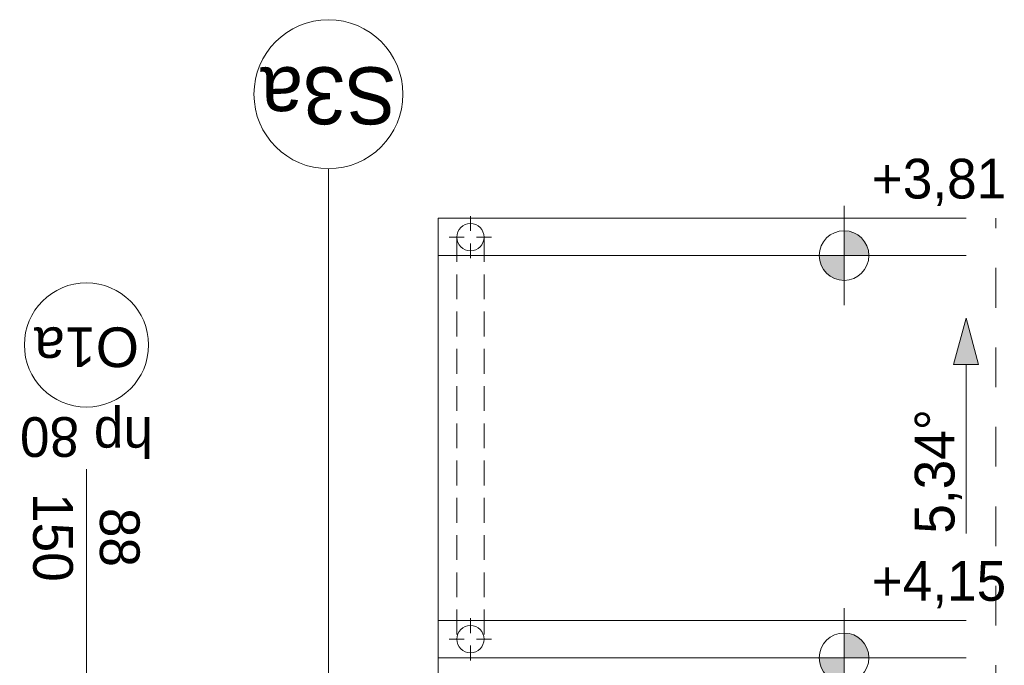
# Model space of a CAD drawing. Extents: x -438200 to -357500, y 15000 to 163871.
# Tile 70 of 148: x -416950 to -412985, y 82559 to 85159. Entities that reach past the tile are written whole.
import ezdxf

# ---------------------------------------------------------------- set-up
doc = ezdxf.new("R2010")
doc.units = 0
doc.header["$MEASUREMENT"] = 0
doc.linetypes.add('Krawędzie ukryte', pattern=[150, 100, -50])
doc.linetypes.add('Przerywana', pattern=[320, 160, -160])
for name, color, linetype in [('#podkład', 252, 'Continuous'), ('Arch opisy', 252, 'Continuous'), ('INWENT DACH', 252, 'Continuous'), ('INWENT RZĘDNE', 252, 'Continuous')]:
    doc.layers.add(name, color=color, linetype=linetype)
for name, color, linetype, lineweight in [('0_Nr_Pióra__21', 252, 'Continuous', 9), ('Arch opisy okien_Nr_Pióra__9', 252, 'Continuous', 13), ('Arch opisy_Nr_Pióra__1', 252, 'Continuous', 25), ('Arch opisy_Nr_Pióra__21', 252, 'Continuous', 9), ('Arch opisy_Nr_Pióra__9', 252, 'Continuous', 13), ('INWENT DACH_Nr_Pióra__21', 252, 'Continuous', 9), ('INWENT OPISY_Nr_Pióra__21', 252, 'Continuous', 9), ('INWENT RZĘDNE_Nr_Pióra__21', 252, 'Continuous', 9), ('INWENT. OKNA_Nr_Pióra__21', 252, 'Continuous', 9), ('INWENT. OKNA_Nr_Pióra__5', 252, 'Continuous', 13)]:
    doc.layers.add(name, color=color, linetype=linetype, lineweight=lineweight)
doc.styles.add('GENERATED_STYLE_10', font='arial.ttf')
doc.styles.add('GENERATED_STYLE_2', font='txt')
doc.styles.add('GENERATED_STYLE_5', font='txt')

# ---------------------------------------------------------------- blocks, each defined once
blk = doc.blocks.new('Linia_21', base_point=(-413139.4, 72902.8))
at = {"layer": 'INWENT DACH_Nr_Pióra__21', "linetype": 'Continuous'}
blk.add_hatch(color=256, dxfattribs=at).paths.add_polyline_path([(-413139.4, 73770.1), (-413089.4, 73583.5), (-413189.4, 73583.5)], flags=0)
for p, q in [((-413139.4, 73770.1), (-413189.4, 73583.5)), ((-413139.4, 73770.1), (-413089.4, 73583.5)), ((-413089.4, 73583.5), (-413189.4, 73583.5)), ((-413139.4, 72902.8), (-413139.4, 73583.5))]:
    blk.add_line(p, q, dxfattribs=at)
blk = doc.blocks.new('Koty wysokościowe_22', base_point=(-413630.6, 72402.6))
at = {"layer": 'INWENT RZĘDNE_Nr_Pióra__21', "linetype": 'Continuous'}
for points in [[(-413630.6, 72402.6), (-413530.6, 72402.6), (-413538.2, 72440.9), (-413559.9, 72473.3), (-413592.4, 72495), (-413630.6, 72502.6)], [(-413630.6, 72402.6), (-413730.6, 72402.6), (-413723, 72364.3), (-413701.3, 72331.9), (-413668.9, 72310.2), (-413630.6, 72302.6)]]:
    blk.add_hatch(color=256, dxfattribs=at).paths.add_polyline_path(points, flags=0)
for p, q in [((-413630.6, 72202.6), (-413630.6, 72602.6)), ((-413830.6, 72402.6), (-413430.6, 72402.6))]:
    blk.add_line(p, q, dxfattribs=at)
blk.add_circle((-413630.6, 72402.6), 100, dxfattribs=at)
at = {"layer": 'INWENT RZĘDNE_Nr_Pióra__21', "insert": (-413518.9, 72602.6), "char_height": 160, "attachment_point": 7, "style": 'GENERATED_STYLE_2'}
blk.add_mtext('{+4,15}', dxfattribs=at)
blk = doc.blocks.new('Koty wysokościowe_23', base_point=(-413630.6, 74022.6))
at = {"layer": 'INWENT RZĘDNE_Nr_Pióra__21', "linetype": 'Continuous'}
for points in [[(-413630.6, 74022.6), (-413530.6, 74022.6), (-413538.2, 74060.9), (-413559.9, 74093.3), (-413592.4, 74115), (-413630.6, 74122.6)], [(-413630.6, 74022.6), (-413730.6, 74022.6), (-413723, 73984.3), (-413701.3, 73951.9), (-413668.9, 73930.2), (-413630.6, 73922.6)]]:
    blk.add_hatch(color=256, dxfattribs=at).paths.add_polyline_path(points, flags=0)
for p, q in [((-413630.6, 73822.6), (-413630.6, 74222.6)), ((-413830.6, 74022.6), (-413430.6, 74022.6))]:
    blk.add_line(p, q, dxfattribs=at)
blk.add_circle((-413630.6, 74022.6), 100, dxfattribs=at)
at = {"layer": 'INWENT RZĘDNE_Nr_Pióra__21', "insert": (-413518.9, 74222.6), "char_height": 160, "attachment_point": 7, "style": 'GENERATED_STYLE_2'}
blk.add_mtext('{+3,81}', dxfattribs=at)
blk = doc.blocks.new('Linia_138', base_point=(-415706.5, 72292.6))
at = {"layer": 'Arch opisy_Nr_Pióra__21', "linetype": 'Continuous'}
blk.add_line((-415706.5, 72292.6), (-415706.5, 74372.4), dxfattribs=at)
blk.add_circle((-415706.5, 74672.4), 300, dxfattribs=at)
blk = doc.blocks.new('piętro')
at = {"layer": 'Arch opisy_Nr_Pióra__9', "color": 252, "linetype": 'Continuous'}
blk.add_circle((-416680.9, 66014.3), 250, dxfattribs=at)
at = {"layer": 'INWENT DACH_Nr_Pióra__21', "color": 252, "linetype": 'Continuous'}
for p, q in [((-415134.9, 66473.5), (-415134.9, 66533.5)), ((-415264.9, 66524.3), (-413139.4, 66524.3)), ((-415264.9, 66374.3), (-415264.9, 66524.3)), ((-415159.9, 66448.5), (-415219.9, 66448.5)), ((-415109.9, 66448.5), (-415049.9, 66448.5)), ((-415134.9, 66423.5), (-415134.9, 66363.5)), ((-415264.9, 64604.3), (-415264.9, 66374.3)), ((-415264.9, 66374.3), (-413139.4, 66374.3)), ((-415264.9, 64904.3), (-413139.4, 64904.3)), ((-415134.9, 64854.3), (-415134.9, 64914.3)), ((-415159.9, 64829.3), (-415219.9, 64829.3)), ((-415109.9, 64829.3), (-415049.9, 64829.3)), ((-415134.9, 64804.3), (-415134.9, 64744.3)), ((-415264.9, 64754.3), (-413139.4, 64754.3))]:
    blk.add_line(p, q, dxfattribs=at)
at = {"layer": 'INWENT DACH_Nr_Pióra__21', "color": 252, "linetype": 'Krawędzie ukryte'}
for p, q in [((-415189.9, 66448.5), (-415189.9, 64829.3)), ((-415079.9, 66448.5), (-415079.9, 64829.3))]:
    blk.add_line(p, q, dxfattribs=at)
at = {"layer": 'INWENT DACH_Nr_Pióra__21', "color": 252, "linetype": 'Continuous'}
for centre in [(-415134.9, 66448.5), (-415134.9, 64829.3)]:
    blk.add_circle(centre, 55, dxfattribs=at)
at = {"layer": 'INWENT OPISY_Nr_Pióra__21', "color": 252, "linetype": 'Przerywana'}
blk.add_line((-413019.4, 49524.3), (-413019.4, 66524.3), dxfattribs=at)
at = {"layer": 'INWENT. OKNA_Nr_Pióra__5', "color": 252, "linetype": 'Continuous'}
blk.add_line((-416680.9, 64604.3), (-416680.9, 65514.3), dxfattribs=at)
at = {"layer": 'Arch opisy', "color": 252, "linetype": 'Continuous'}
blk.add_blockref('Linia_138', (-415706.5, 64644.3), dxfattribs=at)
at = {"layer": 'INWENT DACH', "color": 252, "linetype": 'Continuous'}
blk.add_blockref('Linia_21', (-413139.4, 65254.4), dxfattribs=at)
at = {"layer": 'INWENT RZĘDNE', "color": 252}
for name, p in [('Koty wysokościowe_23', (-413630.6, 66374.3)), ('Koty wysokościowe_22', (-413630.6, 64754.3))]:
    blk.add_blockref(name, p, dxfattribs=at)
at = {"layer": '0_Nr_Pióra__21', "color": 252, "linetype": 'Continuous', "insert": (-413156, 65254.4), "char_height": 160, "attachment_point": 7, "rotation": 90, "style": 'GENERATED_STYLE_2'}
blk.add_mtext('{5,34°}', dxfattribs=at)
at = {"layer": 'Arch opisy okien_Nr_Pióra__9', "color": 252, "linetype": 'Continuous', "insert": (-416680.9, 65925.1), "char_height": 160, "attachment_point": 2, "rotation": 180, "style": 'GENERATED_STYLE_10'}
blk.add_mtext('{O1a}', dxfattribs=at)
at = {"layer": 'Arch opisy_Nr_Pióra__1', "color": 252, "linetype": 'Continuous', "insert": (-415706.5, 66902.7), "char_height": 230, "attachment_point": 2, "rotation": 180, "style": 'GENERATED_STYLE_5'}
blk.add_mtext('{S3a}', dxfattribs=at)
at = {"layer": 'INWENT. OKNA_Nr_Pióra__21', "color": 252, "linetype": 'Continuous', "insert": (-416680.9, 65563.6), "char_height": 160, "attachment_point": 2, "rotation": 180, "style": 'GENERATED_STYLE_5'}
blk.add_mtext('{hp 80}', dxfattribs=at)
at = {"layer": 'INWENT. OKNA_Nr_Pióra__21', "color": 252, "linetype": 'Continuous', "insert": (-416466.8, 65239.3), "char_height": 160, "width": 709.227, "attachment_point": 2, "rotation": 270, "line_spacing_factor": 1.007581, "style": 'GENERATED_STYLE_5'}
blk.add_mtext('{88\\P150}', dxfattribs=at)

msp = doc.modelspace()

# ---------------------------------------------------------------- block references
at = {"layer": '#podkład', "color": 3, "lineweight": 50}
msp.add_blockref('piętro', (0, 17835.1), dxfattribs=at)

doc.saveas('drawing.dxf')
